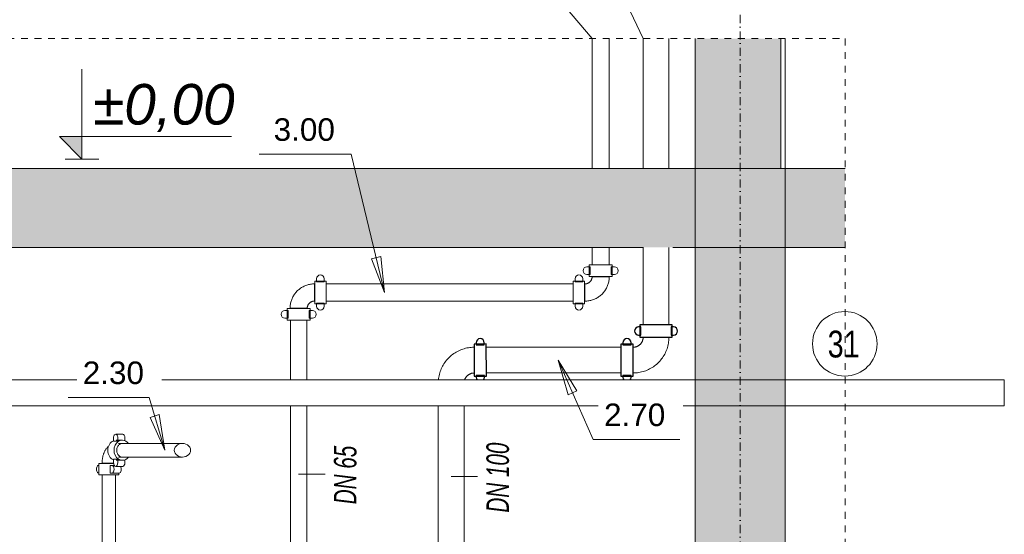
# Model space of a CAD drawing. Header units: centimetres. Extents: x -1589 to 108054, y -205274 to 31709.
# Tile 238 of 256: x 24002 to 24439, y 27575 to 27803. Entities that reach past the tile are written whole.
import ezdxf

# ---------------------------------------------------------------- set-up
doc = ezdxf.new("R2010")
doc.units = ezdxf.units.CM
doc.header["$LTSCALE"] = 0.01
doc.header["$MEASUREMENT"] = 0
for name, pattern in [('Kropki i Kreski', [72, 36, -18, 0, -18]), ('Przerywana', [12, 6, -6]), ('Wipeout_Contour', [100, 0, -100])]:
    doc.linetypes.add(name, pattern=pattern)
for name, color, linetype in [('2_stropy.ISTN', 7, 'Continuous'), ('2_słupy.ISTN', 7, 'Continuous'), ('2_ściany zewnętrzne.ISTN', 7, 'Continuous'), ('4_osie.ISTN', 7, 'Continuous'), ('5_wymiary.K_IR', 7, 'Continuous'), ('_WOD-KAN', 7, 'Continuous')]:
    doc.layers.add(name, color=color, linetype=linetype)
for name, color, linetype, lineweight in [('A-ANNO-NOTE', 7, 'Continuous', 30), ('G-ANNO-DIMS', 7, 'Continuous', 30), ('P-PIPE', 7, 'Continuous', 9), ('P-PIPE-IDEN', 7, 'Continuous', 30)]:
    doc.layers.add(name, color=color, linetype=linetype, lineweight=lineweight)
doc.styles.add('Arial Narrow_B_I', font='ARIALNBI.TTF', dxfattribs={"width": 0.8, "height": 100})
doc.styles.add('Arial_3', font='arial.ttf', dxfattribs={"height": 100})
doc.styles.add('Century Gothic', font='GOTHIC.TTF', dxfattribs={"width": 0.8, "height": 119.0625})
doc.styles.add('GENERATED_STYLE_2', font='txt')

msp = doc.modelspace()

# ---------------------------------------------------------------- hatches: boundary and pattern name
at = {"layer": '2_stropy.ISTN', "linetype": 'Continuous', "lineweight": 5}
msp.add_hatch(color=8, dxfattribs=at).paths.add_polyline_path([(24368.12605, 27701.83463), (23600.59542, 27701.83463), (23600.59542, 27736.83463), (24368.12605, 27736.83463)])
at = {"layer": '2_ściany zewnętrzne.ISTN', "linetype": 'Continuous', "lineweight": 5}
for points in [[(24339.59569, 27794.47283), (24339.59569, 27736.83463), (24301.59569, 27736.83463), (24301.59569, 27794.47283)], [(24301.59569, 27736.83463), (24301.59569, 27306.83463), (24341.59569, 27306.83463), (24341.59569, 27736.83463)]]:
    msp.add_hatch(color=8, dxfattribs=at).paths.add_polyline_path(points)
at = {"layer": '5_wymiary.K_IR', "linetype": 'Continuous', "lineweight": 5}
msp.add_hatch(color=8, dxfattribs=at).paths.add_polyline_path([(24029.59084, 27740.99536), (24029.59084, 27750.99536), (24019.59084, 27750.99536)])

# ---------------------------------------------------------------- linework, layer by layer
at = {"layer": '2_stropy.ISTN', "color": 8, "linetype": 'Continuous', "lineweight": 5}
for p, q in [((24291.69114, 27736.83463), (23691.59569, 27736.83463)), ((24368.12605, 27736.83463), (24291.69114, 27736.83463)), ((24341.59569, 27736.83463), (24341.59569, 27701.83463)), ((24278.6495, 27701.83463), (23691.59569, 27701.83463)), ((24368.12605, 27701.83463), (24291.69114, 27701.83463))]:
    msp.add_line(p, q, dxfattribs=at)
at = {"layer": '2_słupy.ISTN', "color": 8, "linetype": 'Continuous', "lineweight": 5}
msp.add_line((24341.59569, 27736.83463), (24341.59569, 27794.47283), dxfattribs=at)
at = {"layer": '2_ściany zewnętrzne.ISTN', "color": 8, "linetype": 'Continuous', "lineweight": 5}
for p, q in [((24301.59569, 27794.47283), (24301.59569, 27736.83463)), ((24339.59569, 27794.47283), (24339.59569, 27736.83463)), ((24301.59569, 27736.83463), (24301.59569, 27306.83463)), ((24341.59569, 27736.83463), (24339.59569, 27736.83463)), ((24341.59569, 27701.83463), (24341.59569, 27381.83463))]:
    msp.add_line(p, q, dxfattribs=at)
at = {"layer": '4_osie.ISTN', "color": 7, "linetype": 'Kropki i Kreski', "lineweight": 5, "ltscale": 10}
msp.add_line((24321.59569, 27936.41131), (24321.59569, 27436.83463), dxfattribs=at)
at = {"layer": '5_wymiary.K_IR', "color": 8, "linetype": 'Continuous', "lineweight": 5}
for p, q in [((24029.59084, 27740.99536), (24029.59084, 27780.99536)), ((24029.59084, 27740.99536), (24019.59084, 27750.99536)), ((24019.59084, 27750.99536), (24029.59084, 27750.99536)), ((24029.59084, 27750.99536), (24095.97606, 27750.99536)), ((24029.59084, 27740.99536), (24022.09084, 27740.99536)), ((24029.59084, 27740.99536), (24037.09084, 27740.99536))]:
    msp.add_line(p, q, dxfattribs=at)
at = {"layer": '_WOD-KAN', "color": 7, "linetype": 'Continuous', "lineweight": 5, "flags": 128}
for points in [[(23994.48811, 27926.33588), (24215.96142, 27926.33098), (24278.54792, 27794.47283)], [(23854.70853, 27875.09301), (24187.41426, 27875.10037), (24255.9017, 27794.47283)]]:
    msp.add_lwpolyline(points, dxfattribs=at)
at = {"layer": 'A-ANNO-NOTE', "lineweight": 9}
msp.add_circle((24367.99375, 27659.07288), 14.3207, dxfattribs=at)
at = {"layer": 'G-ANNO-DIMS', "lineweight": 5}
for p, q in [((24148.98999, 27743.18156), (24108.18855, 27743.18156)), ((24163.82687, 27681.83463), (24148.98999, 27743.18156)), ((24162.12648, 27697.75607), (24158.06364, 27696.77347)), ((24158.06364, 27696.77347), (24163.82687, 27681.83463)), ((24163.82687, 27681.83463), (24162.12648, 27697.75607)), ((24240.83152, 27651.83463), (24245.34576, 27636.47217)), ((24249.16804, 27638.164), (24240.83152, 27651.83463)), ((24240.83152, 27651.83463), (24256.42245, 27616.61081)), ((24245.34576, 27636.47217), (24249.16804, 27638.164)), ((24059.35743, 27635.26443), (24023.50162, 27635.26443)), ((24066.36374, 27611.83463), (24059.35743, 27635.26443)), ((24063.81794, 27627.64294), (24059.8132, 27626.44538)), ((24059.8132, 27626.44538), (24066.36374, 27611.83463)), ((24066.36374, 27611.83463), (24063.81794, 27627.64294)), ((24256.42245, 27616.61081), (24294.75108, 27616.61081))]:
    msp.add_line(p, q, dxfattribs=at)
at = {"layer": 'P-PIPE', "color": 106}
for p, q in [((24255.9017, 27794.47283), (24255.9005, 27736.83463)), ((24263.5105, 27736.83463), (24263.5117, 27794.47283)), ((24255.89977, 27701.83463), (24255.89961, 27694.05203)), ((24263.50961, 27694.05203), (24263.50977, 27701.83463)), ((24254.99527, 27693.20536), (24253.61279, 27693.20536)), ((24254.62456, 27694.05203), (24254.62456, 27688.97203)), ((24264.78456, 27694.05203), (24254.62456, 27694.05203)), ((24254.99527, 27689.8187), (24254.99527, 27693.20536)), ((24265.79633, 27693.20536), (24264.41385, 27693.20536)), ((24264.41385, 27693.20536), (24264.41385, 27689.8187)), ((24264.78456, 27688.97203), (24264.78456, 27694.05203)), ((24137.93208, 27686.91463), (24132.85208, 27686.91463)), ((24132.85208, 27686.91463), (24132.85208, 27676.75463)), ((24133.69874, 27687.92636), (24133.69874, 27686.54388)), ((24133.69874, 27686.54388), (24137.08541, 27686.54388)), ((24137.08541, 27686.54388), (24137.08541, 27687.92636)), ((24137.93208, 27676.75463), (24137.93208, 27686.91463)), ((24252.56716, 27686.91463), (24247.48716, 27686.91463)), ((24247.48716, 27686.91463), (24247.48716, 27676.75463)), ((24248.33383, 27687.9264), (24248.33383, 27686.54392)), ((24248.33383, 27686.54392), (24251.72049, 27686.54392)), ((24251.72049, 27686.54392), (24251.72049, 27687.9264)), ((24252.56716, 27676.75463), (24252.56716, 27686.91463)), ((24253.61279, 27689.8187), (24254.99527, 27689.8187)), ((24254.62456, 27688.97203), (24264.78456, 27688.97203)), ((24255.89456, 27688.97203), (24255.89456, 27688.84503)), ((24255.89456, 27688.84503), (24259.70456, 27688.84503)), ((24259.70456, 27688.84503), (24255.89456, 27688.84503)), ((24259.70456, 27688.84503), (24263.51456, 27688.84503)), ((24263.51456, 27688.84503), (24259.70456, 27688.84503)), ((24263.51456, 27688.84503), (24263.51456, 27688.97203)), ((24264.41385, 27689.8187), (24265.79633, 27689.8187)), ((24132.85208, 27685.64463), (24132.72508, 27685.64463)), ((24132.72508, 27685.64463), (24132.72508, 27681.83455)), ((24132.72508, 27681.83455), (24132.72508, 27685.64463)), ((24132.72508, 27681.83455), (24132.72508, 27678.02463)), ((24132.72508, 27678.02463), (24132.72508, 27681.83455)), ((24247.48716, 27685.63963), (24137.93208, 27685.63963)), ((24252.69416, 27685.64463), (24252.56716, 27685.64463)), ((24252.69416, 27681.83463), (24252.69416, 27685.64463)), ((24252.69416, 27685.64463), (24252.69416, 27681.83463)), ((24252.69416, 27678.02463), (24252.69416, 27681.83463)), ((24252.69416, 27681.83463), (24252.69416, 27678.02463)), ((24132.72508, 27678.02463), (24132.85208, 27678.02463)), ((24137.08541, 27677.1253), (24133.69874, 27677.1253)), ((24133.69874, 27677.1253), (24133.69874, 27675.74282)), ((24137.08541, 27675.74282), (24137.08541, 27677.1253)), ((24137.93208, 27678.02963), (24247.48716, 27678.02963)), ((24251.72049, 27677.12535), (24248.33383, 27677.12535)), ((24248.33383, 27677.12535), (24248.33383, 27675.74286)), ((24251.72049, 27675.74286), (24251.72049, 27677.12535)), ((24252.56716, 27678.02463), (24252.69416, 27678.02463)), ((24121.00539, 27673.85052), (24119.62291, 27673.85052)), ((24120.63468, 27674.69723), (24120.63468, 27669.61723)), ((24121.00539, 27670.46386), (24121.00539, 27673.85052)), ((24121.90468, 27674.82423), (24121.90468, 27674.69716)), ((24129.52468, 27674.69716), (24129.52468, 27674.82423)), ((24131.80644, 27673.85052), (24130.42396, 27673.85052)), ((24130.42396, 27673.85052), (24130.42396, 27670.46386)), ((24130.79468, 27669.61723), (24130.79468, 27674.69723)), ((24132.85208, 27676.75463), (24137.93208, 27676.75463)), ((24247.48716, 27676.75463), (24252.56716, 27676.75463)), ((24119.62291, 27670.46386), (24121.00539, 27670.46386)), ((24122.06468, 27669.61716), (24122.06468, 27643.03878)), ((24129.36468, 27643.03878), (24129.36468, 27669.61716)), ((24130.42396, 27670.46386), (24131.80644, 27670.46386)), ((24122.06468, 27631.60878), (24122.06468, 27546.37463)), ((24129.36468, 27546.37463), (24129.36468, 27631.60878))]:
    msp.add_line(p, q, dxfattribs=at)
at = {"layer": 'P-PIPE', "color": 30, "true_color": 0xff8000}
for p, q in [((24278.54792, 27794.47283), (24278.54792, 27736.83463)), ((24289.97792, 27736.83463), (24289.97792, 27794.47283)), ((24278.54792, 27701.83463), (24278.54792, 27667.45563)), ((24289.97792, 27667.45563), (24289.97792, 27701.83463)), ((24278.54792, 27662.02003), (24284.26292, 27662.02003)), ((24284.26292, 27662.02003), (24278.54792, 27662.02003)), ((24284.26292, 27662.02003), (24289.97792, 27662.02003)), ((24289.97792, 27662.02003), (24284.26292, 27662.02003)), ((24203.54109, 27657.54373), (24203.55252, 27651.82874)), ((24203.55252, 27651.82874), (24203.54109, 27657.54373)), ((24268.64192, 27657.54963), (24208.97669, 27657.54963)), ((24274.07752, 27651.83463), (24274.07752, 27657.54963)), ((24274.07752, 27657.54963), (24274.07752, 27651.83463)), ((24203.55252, 27651.82874), (24203.56395, 27646.11375)), ((24203.56395, 27646.11375), (24203.55252, 27651.82874)), ((24274.07752, 27646.11963), (24274.07752, 27651.83463)), ((24274.07752, 27651.83463), (24274.07752, 27646.11963)), ((24208.99955, 27646.11963), (24268.64192, 27646.11963)), ((24187.65214, 27631.60878), (24187.65214, 27510.01814)), ((24199.08214, 27510.01814), (24199.08214, 27631.60878))]:
    msp.add_line(p, q, dxfattribs=at)
at = {"layer": 'P-PIPE', "color": 30, "lineweight": 25, "true_color": 0xff8000}
for p, q in [((24277.4881, 27666.55393), (24276.54132, 27666.55393)), ((24277.11282, 27667.45563), (24277.11282, 27662.04543)), ((24291.41302, 27667.45563), (24277.11282, 27667.45563)), ((24277.4881, 27662.94713), (24277.4881, 27666.55393)), ((24291.98452, 27666.55393), (24291.03773, 27666.55393)), ((24291.03773, 27666.55393), (24291.03773, 27662.94713)), ((24291.41302, 27662.04543), (24291.41302, 27667.45563)), ((24276.54132, 27662.94713), (24277.4881, 27662.94713)), ((24277.11282, 27662.04543), (24291.41302, 27662.04543)), ((24291.03773, 27662.94713), (24291.98452, 27662.94713)), ((24208.97381, 27658.9897), (24203.56362, 27658.97888)), ((24203.56362, 27658.97888), (24203.59222, 27644.6787)), ((24204.46417, 27659.55218), (24204.46607, 27658.6054)), ((24204.46607, 27658.6054), (24208.07286, 27658.61261)), ((24208.07286, 27658.61261), (24208.07097, 27659.55939)), ((24209.00241, 27644.68952), (24208.97381, 27658.9897)), ((24274.05212, 27658.98473), (24268.64192, 27658.98473)), ((24268.64192, 27658.98473), (24268.64192, 27644.68453)), ((24269.54362, 27659.55623), (24269.54362, 27658.60945)), ((24269.54362, 27658.60945), (24273.15042, 27658.60945)), ((24273.15042, 27658.60945), (24273.15042, 27659.55623)), ((24274.05212, 27644.68453), (24274.05212, 27658.98473)), ((24203.59222, 27644.6787), (24209.00241, 27644.68952)), ((24208.09996, 27645.063), (24204.49317, 27645.05579)), ((24204.49317, 27645.05579), (24204.49506, 27644.10901)), ((24208.10185, 27644.11622), (24208.09996, 27645.063)), ((24268.64192, 27644.68453), (24274.05212, 27644.68453)), ((24273.15042, 27645.05982), (24269.54362, 27645.05982)), ((24269.54362, 27645.05982), (24269.54362, 27644.11303)), ((24273.15042, 27644.11303), (24273.15042, 27645.05982))]:
    msp.add_line(p, q, dxfattribs=at)
at = {"layer": 'P-PIPE', "color": 1, "true_color": 0xff0000}
for p, q in [((24438.73771, 27643.03878), (23875.44722, 27643.03878)), ((24438.73771, 27631.60878), (24438.73771, 27643.03878)), ((23875.44722, 27631.60878), (24438.73771, 27631.60878)), ((24043.62855, 27617.2914), (24043.62855, 27615.85072)), ((24047.74275, 27618.98473), (24044.55802, 27618.98473)), ((24047.54459, 27616.27963), (24044.75618, 27616.27963)), ((24045.48749, 27615.85072), (24045.48749, 27617.2914)), ((24048.67222, 27617.2914), (24048.67222, 27616.04592)), ((24043.62855, 27615.85072), (24045.48749, 27615.85072)), ((24046.06673, 27614.85088), (24045.82056, 27614.85088)), ((24074.16158, 27614.84963), (24046.23404, 27614.84963)), ((24045.48749, 27607.81854), (24043.62855, 27607.81854)), ((24043.62855, 27607.81854), (24043.62855, 27606.37787)), ((24044.75618, 27607.38963), (24047.54459, 27607.38963)), ((24045.48749, 27606.37787), (24045.48749, 27607.81854)), ((24045.82056, 27608.81838), (24046.06673, 27608.81838)), ((24046.23404, 27608.81963), (24074.16158, 27608.81963)), ((24048.67222, 27607.62334), (24048.67222, 27606.37787)), ((24037.09791, 27605.12057), (24036.948, 27605.12057)), ((24037.09058, 27605.96723), (24037.09058, 27600.88723)), ((24043.67271, 27605.96723), (24037.09058, 27605.96723)), ((24038.51933, 27606.09423), (24038.51933, 27605.96723)), ((24039.01433, 27606.09423), (24038.51933, 27606.09423)), ((24038.51933, 27606.09423), (24039.01433, 27606.09423)), ((24043.19119, 27606.09423), (24039.01433, 27606.09423)), ((24039.01433, 27606.09423), (24043.19119, 27606.09423)), ((24042.93842, 27605.12057), (24042.14764, 27605.12057)), ((24042.14764, 27605.12057), (24042.14764, 27601.7339)), ((24044.07678, 27605.12057), (24042.93842, 27605.12057)), ((24043.66138, 27606.09423), (24043.19119, 27606.09423)), ((24043.19119, 27606.09423), (24043.66138, 27606.09423)), ((24044.55802, 27604.68453), (24047.74275, 27604.68453)), ((24036.948, 27601.7339), (24037.09791, 27601.7339)), ((24037.09058, 27600.88723), (24043.97543, 27600.88723)), ((24038.52058, 27600.88723), (24038.52058, 27506.95554)), ((24042.14764, 27601.7339), (24042.93842, 27601.7339)), ((24042.93842, 27601.7339), (24046.12316, 27601.7339)), ((24043.97543, 27600.88723), (24045.98058, 27600.88723)), ((24044.55058, 27506.95554), (24044.55058, 27600.88723)), ((24045.98058, 27600.88723), (24045.98058, 27601.73669))]:
    msp.add_line(p, q, dxfattribs=at)
at = {"layer": 'P-PIPE', "color": 106, "flags": 128}
for points in [[(24255.89456, 27688.84503), (24255.892, 27688.71705), (24255.88432, 27688.58927), (24255.87154, 27688.4619), (24255.85368, 27688.33515), (24255.83076, 27688.20921), (24255.80283, 27688.08429), (24255.76992, 27687.96058), (24255.73209, 27687.83829), (24255.6894, 27687.71761), (24255.64192, 27687.59874), (24255.58973, 27687.48185), (24255.5329, 27687.36715), (24255.47153, 27687.25482), (24255.40571, 27687.14502), (24255.33556, 27687.03795), (24255.26119, 27686.93377), (24255.1827, 27686.83264), (24255.10024, 27686.73474), (24255.01392, 27686.64021), (24254.9239, 27686.54921), (24254.83031, 27686.46188), (24254.7333, 27686.37836), (24254.63303, 27686.29879), (24254.52965, 27686.22329), (24254.42334, 27686.15199), (24254.31427, 27686.08499), (24254.2026, 27686.02241), (24254.08852, 27685.96435), (24253.97221, 27685.91089), (24253.85385, 27685.86213), (24253.73364, 27685.81814), (24253.61176, 27685.779), (24253.48842, 27685.74476), (24253.36381, 27685.71547), (24253.23812, 27685.6912), (24253.11157, 27685.67197), (24252.98434, 27685.65781), (24252.85666, 27685.64876), (24252.72871, 27685.64482), (24252.69416, 27685.64463)], [(24252.69416, 27678.02463), (24253.12686, 27678.03329), (24253.55887, 27678.05924), (24253.98949, 27678.10245), (24254.41805, 27678.16284), (24254.84384, 27678.24032), (24255.2662, 27678.33477), (24255.68444, 27678.44603), (24256.0979, 27678.57392), (24256.50591, 27678.71825), (24256.90782, 27678.87878), (24257.30299, 27679.05526), (24257.69079, 27679.24739), (24258.0706, 27679.45488), (24258.44181, 27679.67739), (24258.80382, 27679.91457), (24259.15605, 27680.16603), (24259.49795, 27680.43138), (24259.82897, 27680.71019), (24260.14857, 27681.00202), (24260.45624, 27681.30639), (24260.7515, 27681.62282), (24261.03386, 27681.9508), (24261.30289, 27682.28982), (24261.55814, 27682.63932), (24261.79921, 27682.99874), (24262.02572, 27683.36753), (24262.2373, 27683.74507), (24262.43361, 27684.13077), (24262.61434, 27684.52402), (24262.7792, 27684.92418), (24262.92792, 27685.33061), (24263.06027, 27685.74266), (24263.17604, 27686.15967), (24263.27505, 27686.58099), (24263.35712, 27687.00592), (24263.42214, 27687.43379), (24263.46999, 27687.86393), (24263.5006, 27688.29563), (24263.51393, 27688.72821), (24263.51456, 27688.84503)], [(24132.72508, 27685.64463), (24132.29238, 27685.63598), (24131.86037, 27685.61002), (24131.42974, 27685.56682), (24131.00119, 27685.50643), (24130.57539, 27685.42894), (24130.15304, 27685.3345), (24129.7348, 27685.22324), (24129.32134, 27685.09534), (24128.91333, 27684.95101), (24128.51141, 27684.79048), (24128.11624, 27684.61401), (24127.72844, 27684.42187), (24127.34863, 27684.21438), (24126.97743, 27683.99187), (24126.61542, 27683.75469), (24126.26318, 27683.50323), (24125.92128, 27683.23788), (24125.59027, 27682.95907), (24125.27067, 27682.66725), (24124.963, 27682.36288), (24124.66774, 27682.04645), (24124.38537, 27681.71846), (24124.11635, 27681.37945), (24123.8611, 27681.02995), (24123.62002, 27680.67052), (24123.39352, 27680.30174), (24123.18194, 27679.92419), (24122.98563, 27679.53849), (24122.8049, 27679.14525), (24122.64004, 27678.74509), (24122.49131, 27678.33866), (24122.35896, 27677.9266), (24122.24319, 27677.50959), (24122.14419, 27677.08828), (24122.06212, 27676.66334), (24121.9971, 27676.23547), (24121.94925, 27675.80533), (24121.91863, 27675.37363), (24121.90531, 27674.94105), (24121.90468, 27674.82423)], [(24129.52468, 27674.82423), (24129.52724, 27674.95221), (24129.53491, 27675.07999), (24129.54769, 27675.20736), (24129.56555, 27675.33411), (24129.58847, 27675.46005), (24129.61641, 27675.58498), (24129.64931, 27675.70868), (24129.68714, 27675.83097), (24129.72983, 27675.95165), (24129.77731, 27676.07053), (24129.82951, 27676.18741), (24129.88634, 27676.30211), (24129.94771, 27676.41445), (24130.01352, 27676.52424), (24130.08367, 27676.63131), (24130.15805, 27676.7355), (24130.23653, 27676.83662), (24130.319, 27676.93453), (24130.40531, 27677.02906), (24130.49534, 27677.12006), (24130.58893, 27677.20739), (24130.68594, 27677.2909), (24130.78621, 27677.37048), (24130.88958, 27677.44597), (24130.99589, 27677.51728), (24131.10497, 27677.58427), (24131.21664, 27677.64685), (24131.33072, 27677.70491), (24131.44703, 27677.75837), (24131.56539, 27677.80713), (24131.6856, 27677.85112), (24131.80747, 27677.89027), (24131.93082, 27677.92451), (24132.05543, 27677.95379), (24132.18111, 27677.97806), (24132.30767, 27677.99729), (24132.43489, 27678.01145), (24132.56258, 27678.0205), (24132.69052, 27678.02445), (24132.72508, 27678.02463)]]:
    msp.add_lwpolyline(points, dxfattribs=at)
at = {"layer": 'P-PIPE', "color": 30, "true_color": 0xff8000, "flags": 128}
for points in [[(24278.54792, 27662.02003), (24278.54434, 27661.84126), (24278.53362, 27661.66278), (24278.51577, 27661.48487), (24278.49082, 27661.30782), (24278.45881, 27661.1319), (24278.41979, 27660.95741), (24278.37382, 27660.78461), (24278.32098, 27660.61379), (24278.26135, 27660.44523), (24278.19503, 27660.27918), (24278.12212, 27660.11591), (24278.04274, 27659.95569), (24277.95702, 27659.79878), (24277.86509, 27659.64542), (24277.7671, 27659.49585), (24277.66321, 27659.35033), (24277.55358, 27659.20908), (24277.43839, 27659.07232), (24277.31782, 27658.94028), (24277.19208, 27658.81316), (24277.06134, 27658.69118), (24276.92584, 27658.57452), (24276.78578, 27658.46337), (24276.64138, 27658.35792), (24276.49288, 27658.25832), (24276.34052, 27658.16474), (24276.18454, 27658.07733), (24276.02519, 27657.99622), (24275.86272, 27657.92156), (24275.6974, 27657.85344), (24275.52949, 27657.792), (24275.35925, 27657.73732), (24275.18696, 27657.68949), (24275.0129, 27657.64859), (24274.83734, 27657.61468), (24274.66056, 27657.58782), (24274.48286, 27657.56805), (24274.3045, 27657.5554), (24274.12578, 27657.54989), (24274.07752, 27657.54963)], [(24274.07752, 27646.11963), (24274.71336, 27646.13235), (24275.34819, 27646.17049), (24275.98099, 27646.23398), (24276.61074, 27646.32272), (24277.23644, 27646.43658), (24277.85708, 27646.57537), (24278.47168, 27646.73887), (24279.07925, 27646.92681), (24279.67882, 27647.1389), (24280.26942, 27647.37479), (24280.85013, 27647.63412), (24281.41999, 27647.91646), (24281.97811, 27648.22136), (24282.52359, 27648.54834), (24283.05556, 27648.89687), (24283.57316, 27649.26639), (24284.07558, 27649.65631), (24284.562, 27650.06602), (24285.03164, 27650.49485), (24285.48377, 27650.94212), (24285.91764, 27651.40711), (24286.33257, 27651.88907), (24286.7279, 27652.38725), (24287.10299, 27652.90083), (24287.45724, 27653.42901), (24287.79009, 27653.97093), (24288.101, 27654.52572), (24288.38947, 27655.09251), (24288.65505, 27655.67037), (24288.89731, 27656.2584), (24289.11586, 27656.85564), (24289.31035, 27657.46115), (24289.48048, 27658.07394), (24289.62596, 27658.69305), (24289.74656, 27659.31749), (24289.8421, 27659.94624), (24289.91242, 27660.57832), (24289.95741, 27661.2127), (24289.97699, 27661.84837), (24289.97792, 27662.02003)], [(24203.54109, 27657.54373), (24202.90445, 27657.52972), (24202.26889, 27657.49026), (24201.63541, 27657.42542), (24201.00503, 27657.3353), (24200.37876, 27657.22005), (24199.75759, 27657.07984), (24199.14254, 27656.9149), (24198.53457, 27656.7255), (24197.93466, 27656.51194), (24197.34377, 27656.27456), (24196.76284, 27656.01374), (24196.19281, 27655.7299), (24195.63459, 27655.42349), (24195.08906, 27655.095), (24194.55711, 27654.74496), (24194.03959, 27654.37393), (24193.53731, 27653.98249), (24193.05109, 27653.57129), (24192.5817, 27653.14097), (24192.12989, 27652.69223), (24191.69639, 27652.22577), (24191.28189, 27651.74236), (24190.88706, 27651.24275), (24190.51252, 27650.72776), (24190.15887, 27650.1982), (24189.82668, 27649.65492), (24189.51648, 27649.09879), (24189.22877, 27648.5307), (24188.96401, 27647.95156), (24188.72262, 27647.3623), (24188.50499, 27646.76386), (24188.31146, 27646.15719), (24188.14235, 27645.54326), (24187.99792, 27644.92307), (24187.87841, 27644.2976), (24187.78401, 27643.66784), (24187.7153, 27643.03878)], [(24199.31123, 27643.03878), (24199.37001, 27643.20496), (24199.43664, 27643.37176), (24199.50988, 27643.53577), (24199.58962, 27643.69672), (24199.67574, 27643.85435), (24199.76808, 27644.00841), (24199.86652, 27644.15866), (24199.97089, 27644.30485), (24200.08101, 27644.44675), (24200.19673, 27644.58413), (24200.31784, 27644.71677), (24200.44417, 27644.84446), (24200.57549, 27644.96701), (24200.71162, 27645.0842), (24200.85232, 27645.19585), (24200.99737, 27645.30179), (24201.14655, 27645.40184), (24201.2996, 27645.49585), (24201.45629, 27645.58366), (24201.61637, 27645.66513), (24201.77958, 27645.74014), (24201.94566, 27645.80856), (24202.11434, 27645.87029), (24202.28535, 27645.92522), (24202.45843, 27645.97327), (24202.63328, 27646.01435), (24202.80964, 27646.04842), (24202.98722, 27646.0754), (24203.16574, 27646.09526), (24203.34491, 27646.10797), (24203.52445, 27646.1135), (24203.56395, 27646.11375)]]:
    msp.add_lwpolyline(points, dxfattribs=at)
at = {"layer": 'P-PIPE', "color": 1, "true_color": 0xff0000, "flags": 128}
for points in [[(24041.36852, 27613.56635), (24041.15578, 27613.37439), (24040.94353, 27613.1632), (24040.74337, 27612.94468), (24040.55472, 27612.71955), (24040.37697, 27612.48843), (24040.20957, 27612.25179), (24040.052, 27612.01004), (24039.90379, 27611.76352), (24039.7645, 27611.51253), (24039.63377, 27611.25731), (24039.51125, 27610.99808), (24039.39667, 27610.73506), (24039.28977, 27610.46843), (24039.19035, 27610.19839), (24039.09821, 27609.92514), (24039.01322, 27609.64885), (24038.93523, 27609.36973), (24038.86415, 27609.08798), (24038.79988, 27608.80381), (24038.74236, 27608.51742), (24038.69151, 27608.22903), (24038.64729, 27607.93888), (24038.60966, 27607.64719), (24038.5786, 27607.35419), (24038.55407, 27607.06014), (24038.53607, 27606.76527), (24038.52456, 27606.46984), (24038.51956, 27606.17408), (24038.51933, 27606.09423)], [(24074.16158, 27614.84963), (24073.35896, 27614.77404), (24072.59659, 27614.55105), (24071.91269, 27614.19185), (24071.34156, 27613.71445), (24070.91184, 27613.14279), (24070.64508, 27612.50553), (24070.55464, 27611.83463)], [(24070.55464, 27611.83463), (24070.64508, 27611.16373), (24070.91184, 27610.52647), (24071.34156, 27609.95481), (24071.91269, 27609.47741), (24072.59659, 27609.11821), (24073.35896, 27608.89522), (24074.16158, 27608.81963)], [(24077.76852, 27611.83463), (24077.67808, 27612.50553), (24077.41132, 27613.14279), (24076.9816, 27613.71445), (24076.41047, 27614.19185), (24075.72657, 27614.55105), (24074.9642, 27614.77404), (24074.16158, 27614.84963)], [(24074.16158, 27608.81963), (24074.9642, 27608.89522), (24075.72657, 27609.11821), (24076.41047, 27609.47741), (24076.9816, 27609.95481), (24077.41132, 27610.52647), (24077.67808, 27611.16373), (24077.76852, 27611.83463)]]:
    msp.add_lwpolyline(points, dxfattribs=at)
at = {"layer": 'P-PIPE', "color": 106}
for centre, start, end in [((24253.61279, 27691.51203), 90, 270), ((24265.79633, 27691.51203), 270, 90), ((24135.39208, 27687.92636), 0, 180), ((24250.02716, 27687.9264), 0, 180), ((24119.62291, 27672.15719), 90, 270), ((24131.80644, 27672.15719), 270, 90), ((24135.39208, 27675.74282), 180, 0), ((24250.02716, 27675.74286), 180, 0)]:
    msp.add_arc(centre, 1.69333, start, end, dxfattribs=at)
at = {"layer": 'P-PIPE', "color": 30, "lineweight": 25, "true_color": 0xff8000}
for centre, start, end in [((24276.54132, 27664.75053), 90, 270), ((24291.98452, 27664.75053), 270, 90), ((24206.26757, 27659.55578), 0.1145914, 180.1145914), ((24271.34702, 27659.55623), 0, 180), ((24206.29846, 27644.11262), 180.1145914, 216.9127737), ((24206.29846, 27644.11262), 323.0867348, 0.1145914), ((24271.34702, 27644.11303), 180, 216.9298307), ((24271.34702, 27644.11303), 323.0701693, 0)]:
    msp.add_arc(centre, 1.8034, start, end, dxfattribs=at)
at = {"layer": 'P-PIPE', "color": 106}
for centre, major_axis, start_param, end_param in [((24125.71468, 27674.69723), (5.08, 0), 3.141592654, 6.283185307), ((24125.71468, 27674.82423), (3.81, 0), 3.141592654, 4.71238898), ((24125.71468, 27674.82423), (3.81, 0), 3.141592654, 4.71238898), ((24125.71468, 27674.82423), (3.81, 0), 4.71238898, 6.283185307), ((24125.71468, 27674.82423), (-3.81, 0), 1.570796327, 3.141592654), ((24125.71468, 27669.61723), (5.08, 0), 3.141592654, 6.283185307)]:
    msp.add_ellipse(centre, major_axis=major_axis, ratio=0.000021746, start_param=start_param, end_param=end_param, dxfattribs=at)
at = {"layer": 'P-PIPE', "color": 1, "true_color": 0xff0000}
for centre, major_axis, ratio, start_param, end_param in [((24044.75618, 27611.83463), (0, 4.445), 0.83588904, 0.310291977, 2.831300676), ((24044.55802, 27617.2914), (0, 1.69333), 0.548898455, 4.71238898, 7.853981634), ((24047.54459, 27611.83463), (0, 4.445), 0.83588904, 0, 3.141592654), ((24047.07985, 27611.83463), (0, 4.445), 0.83588904, 0.322047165, 0.442911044), ((24047.07985, 27611.83463), (0, 4.445), 0.83588904, 0, 0.251116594), ((24047.54459, 27611.83463), (0, 4.445), 0.83588904, 5.458169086, 6.283185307), ((24047.74275, 27617.2914), (0, 1.69333), 0.548898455, 4.71238898, 6.283185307), ((24047.54459, 27611.83463), (0, 3.01625), 0.83588904, 1.310894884, 1.570796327), ((24047.54459, 27611.83463), (0, 3.01625), 0.83588904, 1.581766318, 1.83069777), ((24047.54459, 27611.83463), (0, 3.01625), 0.83588904, 1.05091074, 1.299877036), ((24047.54459, 27611.83463), (0, 3.01625), 0.83588904, 0.790882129, 1.039907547), ((24047.54459, 27611.83463), (0, 3.01625), 0.83588904, 0.530857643, 0.779963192), ((24047.54459, 27611.83463), (0, 3.01625), 0.83588904, 0.270967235, 0.520171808), ((24047.54459, 27611.83463), (0, 3.01625), 0.83588904, 0, 0.261612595), ((24047.54459, 27611.83463), (0, 3.01625), 0.83588904, 1.841715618, 2.090681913), ((24047.54459, 27611.83463), (0, 3.01625), 0.83588904, 2.101685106, 2.350710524), ((24047.07985, 27611.83463), (0, 4.445), 0.83588904, 2.69868161, 2.819545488), ((24047.54459, 27611.83463), (0, 3.01625), 0.83588904, 2.361629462, 2.610735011), ((24047.07985, 27611.83463), (0, 4.445), 0.83588904, 2.89047606, 3.141592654), ((24047.54459, 27611.83463), (0, 3.01625), 0.83588904, 2.621420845, 2.870625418), ((24047.54459, 27611.83463), (0, 3.01625), 0.83588904, 2.879980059, 3.141592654), ((24047.54459, 27611.83463), (0, 4.445), 0.83588904, 3.141592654, 3.966608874), ((24036.948, 27603.42723), (0, 1.69333), 0.548898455, 0, 3.141592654), ((24042.93842, 27603.42723), (0, 1.69333), 0.548898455, 3.141592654, 6.283185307), ((24044.55802, 27606.37787), (0, 1.69333), 0.548898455, 1.570796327, 4.71238898), ((24046.12316, 27603.42723), (0, 1.69333), 0.548898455, 3.141592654, 5.556093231), ((24047.74275, 27606.37787), (0, 1.69333), 0.548898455, 3.141592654, 4.71238898)]:
    msp.add_ellipse(centre, major_axis=major_axis, ratio=ratio, start_param=start_param, end_param=end_param, dxfattribs=at)
at = {"layer": 'P-PIPE-IDEN', "lineweight": 5}
for p, q in [((24125.71468, 27601.23819), (24137.46664, 27601.23819)), ((24193.36714, 27600.17475), (24205.1191, 27600.17475))]:
    msp.add_line(p, q, dxfattribs=at)

# ---------------------------------------------------------------- texts
at = {"layer": 'A-ANNO-NOTE', "color": 5, "lineweight": 9, "true_color": 0x0000ff, "insert": (24360.38706, 27664.90798), "char_height": 11.90625, "width": 17.9578, "attachment_point": 1, "style": 'Century Gothic'}
msp.add_mtext('31', dxfattribs=at)
at = {"layer": 'G-ANNO-DIMS', "lineweight": 5, "insert": (24114.61966, 27759.13475), "char_height": 10, "width": 32.5653233, "attachment_point": 1, "line_spacing_factor": 0.941778, "style": 'Arial_3', "bg_fill": 3, "box_fill_scale": 1.25, "bg_fill_color": 256, "bg_fill_true_color": 13158600, "bg_fill_transparency": 0}
msp.add_mtext('3.00', dxfattribs=at)
at = {"layer": 'P-PIPE-IDEN', "lineweight": 5, "char_height": 10, "attachment_point": 1, "rotation": 90, "style": 'Arial Narrow_B_I'}
for s, insert, width in [('DN 65', (24141.35727, 27587.87819), 32.0675), ('DN 100', (24209.00973, 27584.17475), 38.481)]:
    msp.add_mtext(s, dxfattribs=dict(at, insert=insert, width=width))

# ---------------------------------------------------------------- next in the draw order: texts
at = {"layer": 'G-ANNO-DIMS', "lineweight": 5, "char_height": 10, "width": 32.5653233, "attachment_point": 1, "line_spacing_factor": 0.941778, "style": 'Arial_3', "bg_fill": 3, "box_fill_scale": 1.25, "bg_fill_color": 256, "bg_fill_true_color": 13158600, "bg_fill_transparency": 0}
for s, insert in [('2.30', (24029.93274, 27651.21762)), ('2.70', (24261.18219, 27632.564))]:
    msp.add_mtext(s, dxfattribs=dict(at, insert=insert))

# ---------------------------------------------------------------- next in the draw order: wipeouts: each hides what was drawn before it
at = {"color": 8, "linetype": 'Wipeout_Contour', "lineweight": 5, "ltscale": 1743.314905}
msp.add_wipeout([(24034.59084, 27752.99536), (24095.97606, 27752.99536), (24095.97606, 27770.99536), (24034.59084, 27770.99536)], dxfattribs=at).dxf.layer = '5_wymiary.K_IR'

# ---------------------------------------------------------------- next in the draw order: linework, layer by layer
at = {"linetype": 'Przerywana', "lineweight": 5, "ltscale": 50}
msp.add_lwpolyline([(23600.59542, 27794.47283), (24368.12605, 27794.47283), (24368.12605, 27256.83463)], dxfattribs=at)

# ---------------------------------------------------------------- next in the draw order: texts
at = {"layer": '5_wymiary.K_IR', "color": 8, "lineweight": 5, "insert": (24034.59084, 27752.99536), "char_height": 17.9999995, "attachment_point": 7, "style": 'GENERATED_STYLE_2'}
msp.add_mtext('\\A1;{\\pql;\\fArial|b0|i1|c238|p38;±0,00}', dxfattribs=at)

doc.saveas('drawing.dxf')
